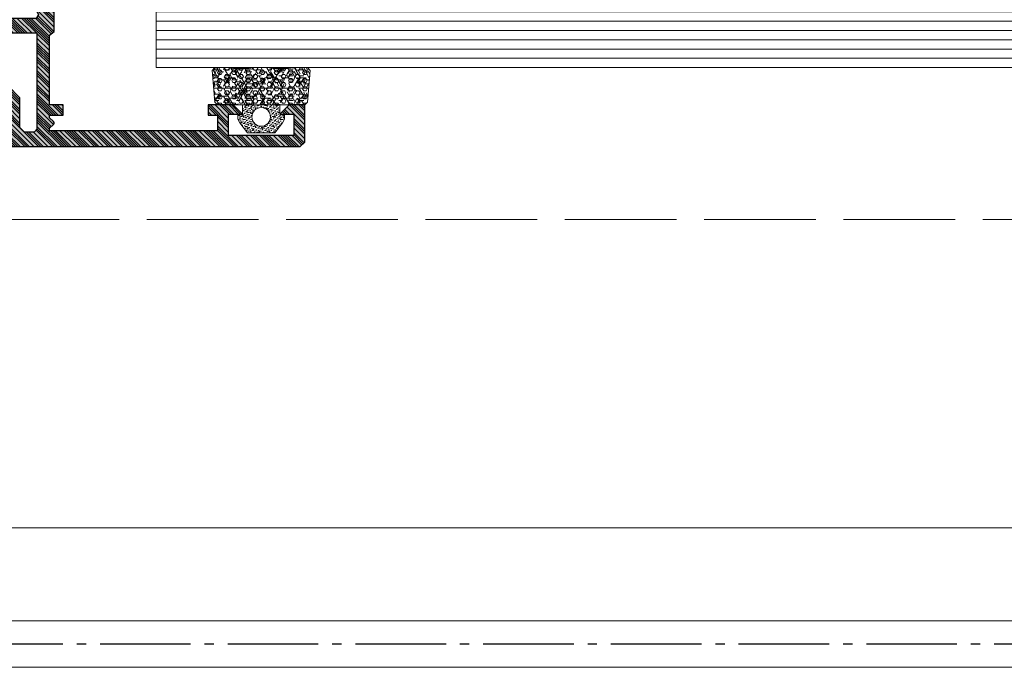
# Model space of a CAD drawing. Header units: inches. Extents: x 44881 to 156022, y 58140 to 83978.
# Tile 101 of 256: x 98548 to 98654, y 72383 to 72452. Entities that reach past the tile are written whole.
import ezdxf
from ezdxf import colors
from ezdxf.entities.mleader import LeaderData, LeaderLine
from ezdxf.math import Vec2, Vec3

# ---------------------------------------------------------------- set-up
doc = ezdxf.new("R2010")
doc.units = ezdxf.units.IN
doc.linetypes.add('ACAD_ISO02W100', pattern=[15, 12, -3])
doc.linetypes.add('AM_DIN_G_W050', pattern=[13.75, 9.75, -1.5, 1, -1.5])
for name, color, linetype, lineweight in [('!_A_01_TENKÁ', 8, 'Continuous', 13), ('!_A_03_ČIARKOVANÁ', 41, 'ACAD_ISO02W100', 13), ('_MB_kreskowanie_profile_0.09', 7, 'Continuous', 9), ('_MB_kreskowanie_profile_0.09 @ 1', 7, 'Continuous', 9), ('_MB_kreskowanie_profile_0.09 @ 1.5', 7, 'Continuous', 9), ('_MB_kreskowanie_profile_0.09 @ 10', 7, 'Continuous', 9), ('_MB_kreskowanie_profile_0.09 @ 100', 7, 'Continuous', 9), ('_MB_kreskowanie_profile_0.09 @ 2', 7, 'Continuous', 9), ('_MB_kreskowanie_profile_0.09 @ 2.5', 7, 'Continuous', 9), ('_MB_kreskowanie_profile_0.09 @ 20', 7, 'Continuous', 9), ('_MB_kreskowanie_profile_0.09 @ 25', 7, 'Continuous', 9), ('_MB_kreskowanie_profile_0.09 @ 4', 7, 'Continuous', 9), ('_MB_kreskowanie_profile_0.09 @ 5', 7, 'Continuous', 9), ('_MB_kreskowanie_profile_0.09 @ 50', 7, 'Continuous', 9), ('_MB_kreskowanie_profile_0.09 @ 8', 7, 'Continuous', 9), ('_MB_kreskowanie_szklo_0.09', 157, 'Continuous', 9), ('_MB_kreskowanie_uszczelki_0.09', 252, 'Continuous', 9), ('_MB_kreskowanie_uszczelki_0.09 @ 1', 252, 'Continuous', 9), ('_MB_kreskowanie_uszczelki_0.09 @ 1.5', 252, 'Continuous', 9), ('_MB_kreskowanie_uszczelki_0.09 @ 10', 252, 'Continuous', 9), ('_MB_kreskowanie_uszczelki_0.09 @ 100', 252, 'Continuous', 9), ('_MB_kreskowanie_uszczelki_0.09 @ 2', 252, 'Continuous', 9), ('_MB_kreskowanie_uszczelki_0.09 @ 2.5', 252, 'Continuous', 9), ('_MB_kreskowanie_uszczelki_0.09 @ 20', 252, 'Continuous', 9), ('_MB_kreskowanie_uszczelki_0.09 @ 25', 252, 'Continuous', 9), ('_MB_kreskowanie_uszczelki_0.09 @ 4', 252, 'Continuous', 9), ('_MB_kreskowanie_uszczelki_0.09 @ 5', 252, 'Continuous', 9), ('_MB_kreskowanie_uszczelki_0.09 @ 50', 252, 'Continuous', 9), ('_MB_kreskowanie_uszczelki_0.09 @ 8', 252, 'Continuous', 9), ('_MB_profile_0.25', 7, 'Continuous', 25), ('_MB_solid', 7, 'Continuous', 0), ('_MB_szklo_0.15', 142, 'Continuous', 15), ('_MB_uszczelki_0.15', 140, 'Continuous', 15), ('AM_7', 4, 'AM_DIN_G_W050', 25)]:
    doc.layers.add(name, color=color, linetype=linetype, lineweight=lineweight)
doc.layers.add('_MB_pomocnicze_niedrukowane', color=220, linetype='Continuous', lineweight=0, plot=False)
doc.styles.add('_MB_Calibri_Light_2.5', font='calibril.ttf', dxfattribs={"height": 2.5})

# ---------------------------------------------------------------- blocks, each defined once
blk = doc.blocks.new('_None')
blk = doc.blocks.new('*U1454')
at = {"layer": '_MB_kreskowanie_profile_0.09 @ 1'}
h = blk.add_hatch(dxfattribs=at)
h.set_pattern_fill('JIS_WOOD', color=256, scale=0.5)
h.paths.add_polyline_path([(-1.98, 0), (-2.23, 0.43), (-1.21, 2.21), (-1.37, 2.88), (-3.52, 3.8), (-3.9, 3.49), (-3.9, -1.4), (-3.4, -1.8), (-3.4, -9.3), (-4.9, -9.3), (-4.9, -10.4), (-3.4, -10.4), (-3.4, -10.7), (-3.84, -11.1), (-3.9, -11.2), (-3.9, -11.3), (-3.84, -11.4), (-3.4, -11.8), (-3.4, -12.1), (-21.5, -12.1), (-21.5, -10.4), (-20.5, -10.4), (-20.5, -9.3), (-23.2, -9.3), (-24.2, -10.3), (-22.7, -10.3), (-22.7, -12.6), (-29.7, -12.6), (-29.7, -10.3), (-28.2, -10.3), (-29.2, -9.3), (-30.9, -9.3), (-30.9, -13.3), (-30.4, -13.8), (2.35, -13.8), (2.6, -13.55), (2.6, -13.03), (2.37, -12.78), (1.33, -12.69), (1.1, -12.44), (1.1, -9.1), (1.6, -8.6), (9.85, -8.6), (10.1, -8.35), (10.1, -7.83), (9.87, -7.58), (8.83, -7.49), (8.6, -7.24), (8.6, -4.5), (8.4, -4.3), (8.6, -4.1), (8.6, -1.7), (8.83, -1.45), (10.37, -1.32), (10.6, -1.07), (10.6, -0.55), (10.37, -0.3), (9.6, 0), (9.6, 3.49), (9.22, 3.8), (7.07, 2.88), (6.91, 2.21), (7.93, 0.43), (7.68, 0), (3.72, 0), (3.47, 0.43), (4.41, 2.07), (4.16, 2.5), (1.54, 2.5), (1.29, 2.07), (2.23, 0.43), (1.98, 0)])
h.paths.add_polyline_path([(7.2, -1.6), (7.2, -7.3), (1, -7.3), (-0.2, -8.5), (-0.2, -11.7), (-0.7, -12.2), (-1.8, -12.2), (-2.1, -11.9), (-2.1, -1.6)], flags=16)
at = {"layer": '_MB_kreskowanie_profile_0.09 @ 1.5'}
h = blk.add_hatch(dxfattribs=at)
h.set_pattern_fill('JIS_WOOD', color=256, scale=0.5)
h.set_pattern_definition([(45, (0, 0), (-0.375, 0.375), [])])
h.paths.add_polyline_path([(-1.98, 0), (-2.23, 0.43), (-1.21, 2.21), (-1.37, 2.88), (-3.52, 3.8), (-3.9, 3.49), (-3.9, -1.4), (-3.4, -1.8), (-3.4, -9.3), (-4.9, -9.3), (-4.9, -10.4), (-3.4, -10.4), (-3.4, -10.7), (-3.84, -11.1), (-3.9, -11.2), (-3.9, -11.3), (-3.84, -11.4), (-3.4, -11.8), (-3.4, -12.1), (-21.5, -12.1), (-21.5, -10.4), (-20.5, -10.4), (-20.5, -9.3), (-23.2, -9.3), (-24.2, -10.3), (-22.7, -10.3), (-22.7, -12.6), (-29.7, -12.6), (-29.7, -10.3), (-28.2, -10.3), (-29.2, -9.3), (-30.9, -9.3), (-30.9, -13.3), (-30.4, -13.8), (2.35, -13.8), (2.6, -13.55), (2.6, -13.03), (2.37, -12.78), (1.33, -12.69), (1.1, -12.44), (1.1, -9.1), (1.6, -8.6), (9.85, -8.6), (10.1, -8.35), (10.1, -7.83), (9.87, -7.58), (8.83, -7.49), (8.6, -7.24), (8.6, -4.5), (8.4, -4.3), (8.6, -4.1), (8.6, -1.7), (8.83, -1.45), (10.37, -1.32), (10.6, -1.07), (10.6, -0.55), (10.37, -0.3), (9.6, 0), (9.6, 3.49), (9.22, 3.8), (7.07, 2.88), (6.91, 2.21), (7.93, 0.43), (7.68, 0), (3.72, 0), (3.47, 0.43), (4.41, 2.07), (4.16, 2.5), (1.54, 2.5), (1.29, 2.07), (2.23, 0.43), (1.98, 0)])
h.paths.add_polyline_path([(7.2, -1.6), (7.2, -7.3), (1, -7.3), (-0.2, -8.5), (-0.2, -11.7), (-0.7, -12.2), (-1.8, -12.2), (-2.1, -11.9), (-2.1, -1.6)], flags=16)
at = {"layer": '_MB_kreskowanie_profile_0.09 @ 10'}
h = blk.add_hatch(dxfattribs=at)
h.set_pattern_fill('JIS_WOOD', color=256, scale=0.5)
h.set_pattern_definition([(45, (0, 0), (-2.5, 2.5), [])])
h.paths.add_polyline_path([(-1.98, 0), (-2.23, 0.43), (-1.21, 2.21), (-1.37, 2.88), (-3.52, 3.8), (-3.9, 3.49), (-3.9, -1.4), (-3.4, -1.8), (-3.4, -9.3), (-4.9, -9.3), (-4.9, -10.4), (-3.4, -10.4), (-3.4, -10.7), (-3.84, -11.1), (-3.9, -11.2), (-3.9, -11.3), (-3.84, -11.4), (-3.4, -11.8), (-3.4, -12.1), (-21.5, -12.1), (-21.5, -10.4), (-20.5, -10.4), (-20.5, -9.3), (-23.2, -9.3), (-24.2, -10.3), (-22.7, -10.3), (-22.7, -12.6), (-29.7, -12.6), (-29.7, -10.3), (-28.2, -10.3), (-29.2, -9.3), (-30.9, -9.3), (-30.9, -13.3), (-30.4, -13.8), (2.35, -13.8), (2.6, -13.55), (2.6, -13.03), (2.37, -12.78), (1.33, -12.69), (1.1, -12.44), (1.1, -9.1), (1.6, -8.6), (9.85, -8.6), (10.1, -8.35), (10.1, -7.83), (9.87, -7.58), (8.83, -7.49), (8.6, -7.24), (8.6, -4.5), (8.4, -4.3), (8.6, -4.1), (8.6, -1.7), (8.83, -1.45), (10.37, -1.32), (10.6, -1.07), (10.6, -0.55), (10.37, -0.3), (9.6, 0), (9.6, 3.49), (9.22, 3.8), (7.07, 2.88), (6.91, 2.21), (7.93, 0.43), (7.68, 0), (3.72, 0), (3.47, 0.43), (4.41, 2.07), (4.16, 2.5), (1.54, 2.5), (1.29, 2.07), (2.23, 0.43), (1.98, 0)])
h.paths.add_polyline_path([(7.2, -1.6), (7.2, -7.3), (1, -7.3), (-0.2, -8.5), (-0.2, -11.7), (-0.7, -12.2), (-1.8, -12.2), (-2.1, -11.9), (-2.1, -1.6)], flags=16)
at = {"layer": '_MB_kreskowanie_profile_0.09 @ 100'}
h = blk.add_hatch(dxfattribs=at)
h.set_pattern_fill('JIS_WOOD', color=256, scale=0.5)
h.set_pattern_definition([(45, (0, 0), (-25, 25), [])])
h.paths.add_polyline_path([(-1.98, 0), (-2.23, 0.43), (-1.21, 2.21), (-1.37, 2.88), (-3.52, 3.8), (-3.9, 3.49), (-3.9, -1.4), (-3.4, -1.8), (-3.4, -9.3), (-4.9, -9.3), (-4.9, -10.4), (-3.4, -10.4), (-3.4, -10.7), (-3.84, -11.1), (-3.9, -11.2), (-3.9, -11.3), (-3.84, -11.4), (-3.4, -11.8), (-3.4, -12.1), (-21.5, -12.1), (-21.5, -10.4), (-20.5, -10.4), (-20.5, -9.3), (-23.2, -9.3), (-24.2, -10.3), (-22.7, -10.3), (-22.7, -12.6), (-29.7, -12.6), (-29.7, -10.3), (-28.2, -10.3), (-29.2, -9.3), (-30.9, -9.3), (-30.9, -13.3), (-30.4, -13.8), (2.35, -13.8), (2.6, -13.55), (2.6, -13.03), (2.37, -12.78), (1.33, -12.69), (1.1, -12.44), (1.1, -9.1), (1.6, -8.6), (9.85, -8.6), (10.1, -8.35), (10.1, -7.83), (9.87, -7.58), (8.83, -7.49), (8.6, -7.24), (8.6, -4.5), (8.4, -4.3), (8.6, -4.1), (8.6, -1.7), (8.83, -1.45), (10.37, -1.32), (10.6, -1.07), (10.6, -0.55), (10.37, -0.3), (9.6, 0), (9.6, 3.49), (9.22, 3.8), (7.07, 2.88), (6.91, 2.21), (7.93, 0.43), (7.68, 0), (3.72, 0), (3.47, 0.43), (4.41, 2.07), (4.16, 2.5), (1.54, 2.5), (1.29, 2.07), (2.23, 0.43), (1.98, 0)])
h.paths.add_polyline_path([(7.2, -1.6), (7.2, -7.3), (1, -7.3), (-0.2, -8.5), (-0.2, -11.7), (-0.7, -12.2), (-1.8, -12.2), (-2.1, -11.9), (-2.1, -1.6)], flags=16)
at = {"layer": '_MB_kreskowanie_profile_0.09 @ 2'}
h = blk.add_hatch(dxfattribs=at)
h.set_pattern_fill('JIS_WOOD', color=256, scale=0.5)
h.set_pattern_definition([(45, (0, 0), (-0.5, 0.5), [])])
h.paths.add_polyline_path([(-1.98, 0), (-2.23, 0.43), (-1.21, 2.21), (-1.37, 2.88), (-3.52, 3.8), (-3.9, 3.49), (-3.9, -1.4), (-3.4, -1.8), (-3.4, -9.3), (-4.9, -9.3), (-4.9, -10.4), (-3.4, -10.4), (-3.4, -10.7), (-3.84, -11.1), (-3.9, -11.2), (-3.9, -11.3), (-3.84, -11.4), (-3.4, -11.8), (-3.4, -12.1), (-21.5, -12.1), (-21.5, -10.4), (-20.5, -10.4), (-20.5, -9.3), (-23.2, -9.3), (-24.2, -10.3), (-22.7, -10.3), (-22.7, -12.6), (-29.7, -12.6), (-29.7, -10.3), (-28.2, -10.3), (-29.2, -9.3), (-30.9, -9.3), (-30.9, -13.3), (-30.4, -13.8), (2.35, -13.8), (2.6, -13.55), (2.6, -13.03), (2.37, -12.78), (1.33, -12.69), (1.1, -12.44), (1.1, -9.1), (1.6, -8.6), (9.85, -8.6), (10.1, -8.35), (10.1, -7.83), (9.87, -7.58), (8.83, -7.49), (8.6, -7.24), (8.6, -4.5), (8.4, -4.3), (8.6, -4.1), (8.6, -1.7), (8.83, -1.45), (10.37, -1.32), (10.6, -1.07), (10.6, -0.55), (10.37, -0.3), (9.6, 0), (9.6, 3.49), (9.22, 3.8), (7.07, 2.88), (6.91, 2.21), (7.93, 0.43), (7.68, 0), (3.72, 0), (3.47, 0.43), (4.41, 2.07), (4.16, 2.5), (1.54, 2.5), (1.29, 2.07), (2.23, 0.43), (1.98, 0)])
h.paths.add_polyline_path([(7.2, -1.6), (7.2, -7.3), (1, -7.3), (-0.2, -8.5), (-0.2, -11.7), (-0.7, -12.2), (-1.8, -12.2), (-2.1, -11.9), (-2.1, -1.6)], flags=16)
at = {"layer": '_MB_kreskowanie_profile_0.09 @ 2.5'}
h = blk.add_hatch(dxfattribs=at)
h.set_pattern_fill('JIS_WOOD', color=256, scale=0.5)
h.set_pattern_definition([(45, (0, 0), (-0.625, 0.625), [])])
h.paths.add_polyline_path([(-1.98, 0), (-2.23, 0.43), (-1.21, 2.21), (-1.37, 2.88), (-3.52, 3.8), (-3.9, 3.49), (-3.9, -1.4), (-3.4, -1.8), (-3.4, -9.3), (-4.9, -9.3), (-4.9, -10.4), (-3.4, -10.4), (-3.4, -10.7), (-3.84, -11.1), (-3.9, -11.2), (-3.9, -11.3), (-3.84, -11.4), (-3.4, -11.8), (-3.4, -12.1), (-21.5, -12.1), (-21.5, -10.4), (-20.5, -10.4), (-20.5, -9.3), (-23.2, -9.3), (-24.2, -10.3), (-22.7, -10.3), (-22.7, -12.6), (-29.7, -12.6), (-29.7, -10.3), (-28.2, -10.3), (-29.2, -9.3), (-30.9, -9.3), (-30.9, -13.3), (-30.4, -13.8), (2.35, -13.8), (2.6, -13.55), (2.6, -13.03), (2.37, -12.78), (1.33, -12.69), (1.1, -12.44), (1.1, -9.1), (1.6, -8.6), (9.85, -8.6), (10.1, -8.35), (10.1, -7.83), (9.87, -7.58), (8.83, -7.49), (8.6, -7.24), (8.6, -4.5), (8.4, -4.3), (8.6, -4.1), (8.6, -1.7), (8.83, -1.45), (10.37, -1.32), (10.6, -1.07), (10.6, -0.55), (10.37, -0.3), (9.6, 0), (9.6, 3.49), (9.22, 3.8), (7.07, 2.88), (6.91, 2.21), (7.93, 0.43), (7.68, 0), (3.72, 0), (3.47, 0.43), (4.41, 2.07), (4.16, 2.5), (1.54, 2.5), (1.29, 2.07), (2.23, 0.43), (1.98, 0)])
h.paths.add_polyline_path([(7.2, -1.6), (7.2, -7.3), (1, -7.3), (-0.2, -8.5), (-0.2, -11.7), (-0.7, -12.2), (-1.8, -12.2), (-2.1, -11.9), (-2.1, -1.6)], flags=16)
at = {"layer": '_MB_kreskowanie_profile_0.09 @ 20'}
h = blk.add_hatch(dxfattribs=at)
h.set_pattern_fill('JIS_WOOD', color=256, scale=0.5)
h.set_pattern_definition([(45, (0, 0), (-5, 5), [])])
h.paths.add_polyline_path([(-1.98, 0), (-2.23, 0.43), (-1.21, 2.21), (-1.37, 2.88), (-3.52, 3.8), (-3.9, 3.49), (-3.9, -1.4), (-3.4, -1.8), (-3.4, -9.3), (-4.9, -9.3), (-4.9, -10.4), (-3.4, -10.4), (-3.4, -10.7), (-3.84, -11.1), (-3.9, -11.2), (-3.9, -11.3), (-3.84, -11.4), (-3.4, -11.8), (-3.4, -12.1), (-21.5, -12.1), (-21.5, -10.4), (-20.5, -10.4), (-20.5, -9.3), (-23.2, -9.3), (-24.2, -10.3), (-22.7, -10.3), (-22.7, -12.6), (-29.7, -12.6), (-29.7, -10.3), (-28.2, -10.3), (-29.2, -9.3), (-30.9, -9.3), (-30.9, -13.3), (-30.4, -13.8), (2.35, -13.8), (2.6, -13.55), (2.6, -13.03), (2.37, -12.78), (1.33, -12.69), (1.1, -12.44), (1.1, -9.1), (1.6, -8.6), (9.85, -8.6), (10.1, -8.35), (10.1, -7.83), (9.87, -7.58), (8.83, -7.49), (8.6, -7.24), (8.6, -4.5), (8.4, -4.3), (8.6, -4.1), (8.6, -1.7), (8.83, -1.45), (10.37, -1.32), (10.6, -1.07), (10.6, -0.55), (10.37, -0.3), (9.6, 0), (9.6, 3.49), (9.22, 3.8), (7.07, 2.88), (6.91, 2.21), (7.93, 0.43), (7.68, 0), (3.72, 0), (3.47, 0.43), (4.41, 2.07), (4.16, 2.5), (1.54, 2.5), (1.29, 2.07), (2.23, 0.43), (1.98, 0)])
h.paths.add_polyline_path([(7.2, -1.6), (7.2, -7.3), (1, -7.3), (-0.2, -8.5), (-0.2, -11.7), (-0.7, -12.2), (-1.8, -12.2), (-2.1, -11.9), (-2.1, -1.6)], flags=16)
at = {"layer": '_MB_kreskowanie_profile_0.09 @ 25'}
h = blk.add_hatch(dxfattribs=at)
h.set_pattern_fill('JIS_WOOD', color=256, scale=0.5)
h.set_pattern_definition([(45, (0, 0), (-6.25, 6.25), [])])
h.paths.add_polyline_path([(-1.98, 0), (-2.23, 0.43), (-1.21, 2.21), (-1.37, 2.88), (-3.52, 3.8), (-3.9, 3.49), (-3.9, -1.4), (-3.4, -1.8), (-3.4, -9.3), (-4.9, -9.3), (-4.9, -10.4), (-3.4, -10.4), (-3.4, -10.7), (-3.84, -11.1), (-3.9, -11.2), (-3.9, -11.3), (-3.84, -11.4), (-3.4, -11.8), (-3.4, -12.1), (-21.5, -12.1), (-21.5, -10.4), (-20.5, -10.4), (-20.5, -9.3), (-23.2, -9.3), (-24.2, -10.3), (-22.7, -10.3), (-22.7, -12.6), (-29.7, -12.6), (-29.7, -10.3), (-28.2, -10.3), (-29.2, -9.3), (-30.9, -9.3), (-30.9, -13.3), (-30.4, -13.8), (2.35, -13.8), (2.6, -13.55), (2.6, -13.03), (2.37, -12.78), (1.33, -12.69), (1.1, -12.44), (1.1, -9.1), (1.6, -8.6), (9.85, -8.6), (10.1, -8.35), (10.1, -7.83), (9.87, -7.58), (8.83, -7.49), (8.6, -7.24), (8.6, -4.5), (8.4, -4.3), (8.6, -4.1), (8.6, -1.7), (8.83, -1.45), (10.37, -1.32), (10.6, -1.07), (10.6, -0.55), (10.37, -0.3), (9.6, 0), (9.6, 3.49), (9.22, 3.8), (7.07, 2.88), (6.91, 2.21), (7.93, 0.43), (7.68, 0), (3.72, 0), (3.47, 0.43), (4.41, 2.07), (4.16, 2.5), (1.54, 2.5), (1.29, 2.07), (2.23, 0.43), (1.98, 0)])
h.paths.add_polyline_path([(7.2, -1.6), (7.2, -7.3), (1, -7.3), (-0.2, -8.5), (-0.2, -11.7), (-0.7, -12.2), (-1.8, -12.2), (-2.1, -11.9), (-2.1, -1.6)], flags=16)
at = {"layer": '_MB_kreskowanie_profile_0.09 @ 4'}
h = blk.add_hatch(dxfattribs=at)
h.set_pattern_fill('JIS_WOOD', color=256, scale=0.5)
h.set_pattern_definition([(45, (0, 0), (-1, 1), [])])
h.paths.add_polyline_path([(-1.98, 0), (-2.23, 0.43), (-1.21, 2.21), (-1.37, 2.88), (-3.52, 3.8), (-3.9, 3.49), (-3.9, -1.4), (-3.4, -1.8), (-3.4, -9.3), (-4.9, -9.3), (-4.9, -10.4), (-3.4, -10.4), (-3.4, -10.7), (-3.84, -11.1), (-3.9, -11.2), (-3.9, -11.3), (-3.84, -11.4), (-3.4, -11.8), (-3.4, -12.1), (-21.5, -12.1), (-21.5, -10.4), (-20.5, -10.4), (-20.5, -9.3), (-23.2, -9.3), (-24.2, -10.3), (-22.7, -10.3), (-22.7, -12.6), (-29.7, -12.6), (-29.7, -10.3), (-28.2, -10.3), (-29.2, -9.3), (-30.9, -9.3), (-30.9, -13.3), (-30.4, -13.8), (2.35, -13.8), (2.6, -13.55), (2.6, -13.03), (2.37, -12.78), (1.33, -12.69), (1.1, -12.44), (1.1, -9.1), (1.6, -8.6), (9.85, -8.6), (10.1, -8.35), (10.1, -7.83), (9.87, -7.58), (8.83, -7.49), (8.6, -7.24), (8.6, -4.5), (8.4, -4.3), (8.6, -4.1), (8.6, -1.7), (8.83, -1.45), (10.37, -1.32), (10.6, -1.07), (10.6, -0.55), (10.37, -0.3), (9.6, 0), (9.6, 3.49), (9.22, 3.8), (7.07, 2.88), (6.91, 2.21), (7.93, 0.43), (7.68, 0), (3.72, 0), (3.47, 0.43), (4.41, 2.07), (4.16, 2.5), (1.54, 2.5), (1.29, 2.07), (2.23, 0.43), (1.98, 0)])
h.paths.add_polyline_path([(7.2, -1.6), (7.2, -7.3), (1, -7.3), (-0.2, -8.5), (-0.2, -11.7), (-0.7, -12.2), (-1.8, -12.2), (-2.1, -11.9), (-2.1, -1.6)], flags=16)
at = {"layer": '_MB_kreskowanie_profile_0.09 @ 5'}
h = blk.add_hatch(dxfattribs=at)
h.set_pattern_fill('JIS_WOOD', color=256, scale=0.5)
h.set_pattern_definition([(45, (0, 0), (-1.25, 1.25), [])])
h.paths.add_polyline_path([(-1.98, 0), (-2.23, 0.43), (-1.21, 2.21), (-1.37, 2.88), (-3.52, 3.8), (-3.9, 3.49), (-3.9, -1.4), (-3.4, -1.8), (-3.4, -9.3), (-4.9, -9.3), (-4.9, -10.4), (-3.4, -10.4), (-3.4, -10.7), (-3.84, -11.1), (-3.9, -11.2), (-3.9, -11.3), (-3.84, -11.4), (-3.4, -11.8), (-3.4, -12.1), (-21.5, -12.1), (-21.5, -10.4), (-20.5, -10.4), (-20.5, -9.3), (-23.2, -9.3), (-24.2, -10.3), (-22.7, -10.3), (-22.7, -12.6), (-29.7, -12.6), (-29.7, -10.3), (-28.2, -10.3), (-29.2, -9.3), (-30.9, -9.3), (-30.9, -13.3), (-30.4, -13.8), (2.35, -13.8), (2.6, -13.55), (2.6, -13.03), (2.37, -12.78), (1.33, -12.69), (1.1, -12.44), (1.1, -9.1), (1.6, -8.6), (9.85, -8.6), (10.1, -8.35), (10.1, -7.83), (9.87, -7.58), (8.83, -7.49), (8.6, -7.24), (8.6, -4.5), (8.4, -4.3), (8.6, -4.1), (8.6, -1.7), (8.83, -1.45), (10.37, -1.32), (10.6, -1.07), (10.6, -0.55), (10.37, -0.3), (9.6, 0), (9.6, 3.49), (9.22, 3.8), (7.07, 2.88), (6.91, 2.21), (7.93, 0.43), (7.68, 0), (3.72, 0), (3.47, 0.43), (4.41, 2.07), (4.16, 2.5), (1.54, 2.5), (1.29, 2.07), (2.23, 0.43), (1.98, 0)])
h.paths.add_polyline_path([(7.2, -1.6), (7.2, -7.3), (1, -7.3), (-0.2, -8.5), (-0.2, -11.7), (-0.7, -12.2), (-1.8, -12.2), (-2.1, -11.9), (-2.1, -1.6)], flags=16)
at = {"layer": '_MB_kreskowanie_profile_0.09 @ 50'}
h = blk.add_hatch(dxfattribs=at)
h.set_pattern_fill('JIS_WOOD', color=256, scale=0.5)
h.set_pattern_definition([(45, (0, 0), (-12.5, 12.5), [])])
h.paths.add_polyline_path([(-1.98, 0), (-2.23, 0.43), (-1.21, 2.21), (-1.37, 2.88), (-3.52, 3.8), (-3.9, 3.49), (-3.9, -1.4), (-3.4, -1.8), (-3.4, -9.3), (-4.9, -9.3), (-4.9, -10.4), (-3.4, -10.4), (-3.4, -10.7), (-3.84, -11.1), (-3.9, -11.2), (-3.9, -11.3), (-3.84, -11.4), (-3.4, -11.8), (-3.4, -12.1), (-21.5, -12.1), (-21.5, -10.4), (-20.5, -10.4), (-20.5, -9.3), (-23.2, -9.3), (-24.2, -10.3), (-22.7, -10.3), (-22.7, -12.6), (-29.7, -12.6), (-29.7, -10.3), (-28.2, -10.3), (-29.2, -9.3), (-30.9, -9.3), (-30.9, -13.3), (-30.4, -13.8), (2.35, -13.8), (2.6, -13.55), (2.6, -13.03), (2.37, -12.78), (1.33, -12.69), (1.1, -12.44), (1.1, -9.1), (1.6, -8.6), (9.85, -8.6), (10.1, -8.35), (10.1, -7.83), (9.87, -7.58), (8.83, -7.49), (8.6, -7.24), (8.6, -4.5), (8.4, -4.3), (8.6, -4.1), (8.6, -1.7), (8.83, -1.45), (10.37, -1.32), (10.6, -1.07), (10.6, -0.55), (10.37, -0.3), (9.6, 0), (9.6, 3.49), (9.22, 3.8), (7.07, 2.88), (6.91, 2.21), (7.93, 0.43), (7.68, 0), (3.72, 0), (3.47, 0.43), (4.41, 2.07), (4.16, 2.5), (1.54, 2.5), (1.29, 2.07), (2.23, 0.43), (1.98, 0)])
h.paths.add_polyline_path([(7.2, -1.6), (7.2, -7.3), (1, -7.3), (-0.2, -8.5), (-0.2, -11.7), (-0.7, -12.2), (-1.8, -12.2), (-2.1, -11.9), (-2.1, -1.6)], flags=16)
at = {"layer": '_MB_kreskowanie_profile_0.09 @ 8'}
h = blk.add_hatch(dxfattribs=at)
h.set_pattern_fill('JIS_WOOD', color=256, scale=0.5)
h.set_pattern_definition([(45, (0, 0), (-2, 2), [])])
h.paths.add_polyline_path([(-1.98, 0), (-2.23, 0.43), (-1.21, 2.21), (-1.37, 2.88), (-3.52, 3.8), (-3.9, 3.49), (-3.9, -1.4), (-3.4, -1.8), (-3.4, -9.3), (-4.9, -9.3), (-4.9, -10.4), (-3.4, -10.4), (-3.4, -10.7), (-3.84, -11.1), (-3.9, -11.2), (-3.9, -11.3), (-3.84, -11.4), (-3.4, -11.8), (-3.4, -12.1), (-21.5, -12.1), (-21.5, -10.4), (-20.5, -10.4), (-20.5, -9.3), (-23.2, -9.3), (-24.2, -10.3), (-22.7, -10.3), (-22.7, -12.6), (-29.7, -12.6), (-29.7, -10.3), (-28.2, -10.3), (-29.2, -9.3), (-30.9, -9.3), (-30.9, -13.3), (-30.4, -13.8), (2.35, -13.8), (2.6, -13.55), (2.6, -13.03), (2.37, -12.78), (1.33, -12.69), (1.1, -12.44), (1.1, -9.1), (1.6, -8.6), (9.85, -8.6), (10.1, -8.35), (10.1, -7.83), (9.87, -7.58), (8.83, -7.49), (8.6, -7.24), (8.6, -4.5), (8.4, -4.3), (8.6, -4.1), (8.6, -1.7), (8.83, -1.45), (10.37, -1.32), (10.6, -1.07), (10.6, -0.55), (10.37, -0.3), (9.6, 0), (9.6, 3.49), (9.22, 3.8), (7.07, 2.88), (6.91, 2.21), (7.93, 0.43), (7.68, 0), (3.72, 0), (3.47, 0.43), (4.41, 2.07), (4.16, 2.5), (1.54, 2.5), (1.29, 2.07), (2.23, 0.43), (1.98, 0)])
h.paths.add_polyline_path([(7.2, -1.6), (7.2, -7.3), (1, -7.3), (-0.2, -8.5), (-0.2, -11.7), (-0.7, -12.2), (-1.8, -12.2), (-2.1, -11.9), (-2.1, -1.6)], flags=16)
blk = doc.blocks.new('*U1425')
at = {"layer": '_MB_kreskowanie_uszczelki_0.09 @ 1'}
h = blk.add_hatch(dxfattribs=at)
h.set_pattern_fill('DOTS', color=256, scale=0.15, angle=315, style=0)
h.paths.add_polyline_path([(-2.04, 2), (-4.96, 2), (-5.79, 0.94), (-6, 0.53), (-6, 0), (-5.5, 0), (-5.5, -1), (-1.5, -1), (-1.5, 0), (-1, 0), (-1, 0.53), (-1.21, 0.94)])
h.paths.add_polyline_path([(-2.5, 0.3, -1), (-4.5, 0.3, -1)], flags=16)
at = {"layer": '_MB_kreskowanie_uszczelki_0.09 @ 1.5'}
h = blk.add_hatch(dxfattribs=at)
h.set_pattern_fill('DOTS', color=256, scale=0.15, angle=315, style=0)
h.set_pattern_definition([(315, (0, 0), (0.378855, 0.126285), [0, -0.357187])])
h.paths.add_polyline_path([(-2.04, 2), (-4.96, 2), (-5.79, 0.94), (-6, 0.53), (-6, 0), (-5.5, 0), (-5.5, -1), (-1.5, -1), (-1.5, 0), (-1, 0), (-1, 0.53), (-1.21, 0.94)])
h.paths.add_polyline_path([(-2.5, 0.3, -1), (-4.5, 0.3, -1)], flags=16)
at = {"layer": '_MB_kreskowanie_uszczelki_0.09 @ 10'}
h = blk.add_hatch(dxfattribs=at)
h.set_pattern_fill('DOTS', color=256, scale=0.15, angle=315, style=0)
h.set_pattern_definition([(315, (0, 0), (2.5257, 0.8419), [0, -2.38125])])
h.paths.add_polyline_path([(-2.04, 2), (-4.96, 2), (-5.79, 0.94), (-6, 0.53), (-6, 0), (-5.5, 0), (-5.5, -1), (-1.5, -1), (-1.5, 0), (-1, 0), (-1, 0.53), (-1.21, 0.94)])
h.paths.add_polyline_path([(-2.5, 0.3, -1), (-4.5, 0.3, -1)], flags=16)
at = {"layer": '_MB_kreskowanie_uszczelki_0.09 @ 100'}
h = blk.add_hatch(dxfattribs=at)
h.set_pattern_fill('DOTS', color=256, scale=0.15, angle=315, style=0)
h.set_pattern_definition([(315, (0, 0), (25.257, 8.42), [0, -23.812])])
h.paths.add_polyline_path([(-2.04, 2), (-4.96, 2), (-5.79, 0.94), (-6, 0.53), (-6, 0), (-5.5, 0), (-5.5, -1), (-1.5, -1), (-1.5, 0), (-1, 0), (-1, 0.53), (-1.21, 0.94)])
h.paths.add_polyline_path([(-2.5, 0.3, -1), (-4.5, 0.3, -1)], flags=16)
at = {"layer": '_MB_kreskowanie_uszczelki_0.09 @ 2'}
h = blk.add_hatch(dxfattribs=at)
h.set_pattern_fill('DOTS', color=256, scale=0.15, angle=315, style=0)
h.set_pattern_definition([(315, (0, 0), (0.50514, 0.16838), [0, -0.47625])])
h.paths.add_polyline_path([(-2.04, 2), (-4.96, 2), (-5.79, 0.94), (-6, 0.53), (-6, 0), (-5.5, 0), (-5.5, -1), (-1.5, -1), (-1.5, 0), (-1, 0), (-1, 0.53), (-1.21, 0.94)])
h.paths.add_polyline_path([(-2.5, 0.3, -1), (-4.5, 0.3, -1)], flags=16)
at = {"layer": '_MB_kreskowanie_uszczelki_0.09 @ 2.5'}
h = blk.add_hatch(dxfattribs=at)
h.set_pattern_fill('DOTS', color=256, scale=0.15, angle=315, style=0)
h.set_pattern_definition([(315, (0, 0), (0.631424, 0.210475), [0, -0.59531])])
h.paths.add_polyline_path([(-2.04, 2), (-4.96, 2), (-5.79, 0.94), (-6, 0.53), (-6, 0), (-5.5, 0), (-5.5, -1), (-1.5, -1), (-1.5, 0), (-1, 0), (-1, 0.53), (-1.21, 0.94)])
h.paths.add_polyline_path([(-2.5, 0.3, -1), (-4.5, 0.3, -1)], flags=16)
at = {"layer": '_MB_kreskowanie_uszczelki_0.09 @ 20'}
h = blk.add_hatch(dxfattribs=at)
h.set_pattern_fill('DOTS', color=256, scale=0.15, angle=315, style=0)
h.set_pattern_definition([(315, (0, 0), (5.0514, 1.6838), [0, -4.7625])])
h.paths.add_polyline_path([(-2.04, 2), (-4.96, 2), (-5.79, 0.94), (-6, 0.53), (-6, 0), (-5.5, 0), (-5.5, -1), (-1.5, -1), (-1.5, 0), (-1, 0), (-1, 0.53), (-1.21, 0.94)])
h.paths.add_polyline_path([(-2.5, 0.3, -1), (-4.5, 0.3, -1)], flags=16)
at = {"layer": '_MB_kreskowanie_uszczelki_0.09 @ 25'}
h = blk.add_hatch(dxfattribs=at)
h.set_pattern_fill('DOTS', color=256, scale=0.15, angle=315, style=0)
h.set_pattern_definition([(315, (0, 0), (6.314, 2.105), [0, -5.953])])
h.paths.add_polyline_path([(-2.04, 2), (-4.96, 2), (-5.79, 0.94), (-6, 0.53), (-6, 0), (-5.5, 0), (-5.5, -1), (-1.5, -1), (-1.5, 0), (-1, 0), (-1, 0.53), (-1.21, 0.94)])
h.paths.add_polyline_path([(-2.5, 0.3, -1), (-4.5, 0.3, -1)], flags=16)
at = {"layer": '_MB_kreskowanie_uszczelki_0.09 @ 4'}
h = blk.add_hatch(dxfattribs=at)
h.set_pattern_fill('DOTS', color=256, scale=0.15, angle=315, style=0)
h.set_pattern_definition([(315, (0, 0), (1.01028, 0.33676), [0, -0.9525])])
h.paths.add_polyline_path([(-2.04, 2), (-4.96, 2), (-5.79, 0.94), (-6, 0.53), (-6, 0), (-5.5, 0), (-5.5, -1), (-1.5, -1), (-1.5, 0), (-1, 0), (-1, 0.53), (-1.21, 0.94)])
h.paths.add_polyline_path([(-2.5, 0.3, -1), (-4.5, 0.3, -1)], flags=16)
at = {"layer": '_MB_kreskowanie_uszczelki_0.09 @ 5'}
h = blk.add_hatch(dxfattribs=at)
h.set_pattern_fill('DOTS', color=256, scale=0.15, angle=315, style=0)
h.set_pattern_definition([(315, (0, 0), (1.26285, 0.42095), [0, -1.19063])])
h.paths.add_polyline_path([(-2.04, 2), (-4.96, 2), (-5.79, 0.94), (-6, 0.53), (-6, 0), (-5.5, 0), (-5.5, -1), (-1.5, -1), (-1.5, 0), (-1, 0), (-1, 0.53), (-1.21, 0.94)])
h.paths.add_polyline_path([(-2.5, 0.3, -1), (-4.5, 0.3, -1)], flags=16)
at = {"layer": '_MB_kreskowanie_uszczelki_0.09 @ 50'}
h = blk.add_hatch(dxfattribs=at)
h.set_pattern_fill('DOTS', color=256, scale=0.15, angle=315, style=0)
h.set_pattern_definition([(315, (0, 0), (12.628, 4.21), [0, -11.906])])
h.paths.add_polyline_path([(-2.04, 2), (-4.96, 2), (-5.79, 0.94), (-6, 0.53), (-6, 0), (-5.5, 0), (-5.5, -1), (-1.5, -1), (-1.5, 0), (-1, 0), (-1, 0.53), (-1.21, 0.94)])
h.paths.add_polyline_path([(-2.5, 0.3, -1), (-4.5, 0.3, -1)], flags=16)
at = {"layer": '_MB_kreskowanie_uszczelki_0.09 @ 8'}
h = blk.add_hatch(dxfattribs=at)
h.set_pattern_fill('DOTS', color=256, scale=0.15, angle=315, style=0)
h.set_pattern_definition([(315, (0, 0), (2.02056, 0.6735), [0, -1.905])])
h.paths.add_polyline_path([(-2.04, 2), (-4.96, 2), (-5.79, 0.94), (-6, 0.53), (-6, 0), (-5.5, 0), (-5.5, -1), (-1.5, -1), (-1.5, 0), (-1, 0), (-1, 0.53), (-1.21, 0.94)])
h.paths.add_polyline_path([(-2.5, 0.3, -1), (-4.5, 0.3, -1)], flags=16)
blk = doc.blocks.new('*U1426')
at = {"layer": '_MB_kreskowanie_uszczelki_0.09 @ 1'}
h = blk.add_hatch(dxfattribs=at)
h.set_pattern_fill('HEX', color=256, scale=0.08)
h.paths.add_polyline_path([(-8.2, -1), (-8.5, -1.28), (-8.78, -4.68), (-8.48, -5), (-7.23, -5), (-6.42, -4.9), (-4.8, -4.9), (-4.13, -5), (-2.87, -5), (-2.2, -4.9), (-0.58, -4.9), (0.23, -5), (1.48, -5), (1.78, -4.68), (1.5, -1.28), (1.2, -1)])
at = {"layer": '_MB_kreskowanie_uszczelki_0.09 @ 1.5'}
h = blk.add_hatch(dxfattribs=at)
h.set_pattern_fill('HEX', color=256, scale=0.08)
h.set_pattern_definition([(0, (0, 0), (0, 0.65991), [0.381, -0.762]), (120, (0, 0), (-0.5715, -0.329956), [0.381, -0.762]), (60, (0.381, 0), (-0.5715, 0.329956), [0.381, -0.762])])
h.paths.add_polyline_path([(-8.2, -1), (-8.5, -1.28), (-8.78, -4.68), (-8.48, -5), (-7.23, -5), (-6.42, -4.9), (-4.8, -4.9), (-4.13, -5), (-2.87, -5), (-2.2, -4.9), (-0.58, -4.9), (0.23, -5), (1.48, -5), (1.78, -4.68), (1.5, -1.28), (1.2, -1)])
at = {"layer": '_MB_kreskowanie_uszczelki_0.09 @ 10'}
h = blk.add_hatch(dxfattribs=at)
h.set_pattern_fill('HEX', color=256, scale=0.08)
h.set_pattern_definition([(0, (0, 0), (0, 4.3994), [2.54, -5.08]), (120, (0, 0), (-3.81, -2.1997), [2.54, -5.08]), (60, (2.54, 0), (-3.81, 2.1997), [2.54, -5.08])])
h.paths.add_polyline_path([(-8.2, -1), (-8.5, -1.28), (-8.78, -4.68), (-8.48, -5), (-7.23, -5), (-6.42, -4.9), (-4.8, -4.9), (-4.13, -5), (-2.87, -5), (-2.2, -4.9), (-0.58, -4.9), (0.23, -5), (1.48, -5), (1.78, -4.68), (1.5, -1.28), (1.2, -1)])
at = {"layer": '_MB_kreskowanie_uszczelki_0.09 @ 100'}
h = blk.add_hatch(dxfattribs=at)
h.set_pattern_fill('HEX', color=256, scale=0.08)
h.set_pattern_definition([(0, (0, 0), (0, 43.994), [25.4, -50.8]), (120, (0, 0), (-38.1, -21.997), [25.4, -50.8]), (60, (25.4, 0), (-38.1, 21.997), [25.4, -50.8])])
h.paths.add_polyline_path([(-8.2, -1), (-8.5, -1.28), (-8.78, -4.68), (-8.48, -5), (-7.23, -5), (-6.42, -4.9), (-4.8, -4.9), (-4.13, -5), (-2.87, -5), (-2.2, -4.9), (-0.58, -4.9), (0.23, -5), (1.48, -5), (1.78, -4.68), (1.5, -1.28), (1.2, -1)])
at = {"layer": '_MB_kreskowanie_uszczelki_0.09 @ 2'}
h = blk.add_hatch(dxfattribs=at)
h.set_pattern_fill('HEX', color=256, scale=0.08)
h.set_pattern_definition([(0, (0, 0), (0, 0.87988), [0.508, -1.016]), (120, (0, 0), (-0.762, -0.43994), [0.508, -1.016]), (60, (0.508, 0), (-0.762, 0.43994), [0.508, -1.016])])
h.paths.add_polyline_path([(-8.2, -1), (-8.5, -1.28), (-8.78, -4.68), (-8.48, -5), (-7.23, -5), (-6.42, -4.9), (-4.8, -4.9), (-4.13, -5), (-2.87, -5), (-2.2, -4.9), (-0.58, -4.9), (0.23, -5), (1.48, -5), (1.78, -4.68), (1.5, -1.28), (1.2, -1)])
at = {"layer": '_MB_kreskowanie_uszczelki_0.09 @ 2.5'}
h = blk.add_hatch(dxfattribs=at)
h.set_pattern_fill('HEX', color=256, scale=0.08)
h.set_pattern_definition([(0, (0, 0), (0, 1.09985), [0.635, -1.27]), (120, (0, 0), (-0.9525, -0.54993), [0.635, -1.27]), (60, (0.635, 0), (-0.9525, 0.54993), [0.635, -1.27])])
h.paths.add_polyline_path([(-8.2, -1), (-8.5, -1.28), (-8.78, -4.68), (-8.48, -5), (-7.23, -5), (-6.42, -4.9), (-4.8, -4.9), (-4.13, -5), (-2.87, -5), (-2.2, -4.9), (-0.58, -4.9), (0.23, -5), (1.48, -5), (1.78, -4.68), (1.5, -1.28), (1.2, -1)])
at = {"layer": '_MB_kreskowanie_uszczelki_0.09 @ 20'}
h = blk.add_hatch(dxfattribs=at)
h.set_pattern_fill('HEX', color=256, scale=0.08)
h.set_pattern_definition([(0, (0, 0), (0, 8.799), [5.08, -10.16]), (120, (0, 0), (-7.62, -4.3994), [5.08, -10.16]), (60, (5.08, 0), (-7.62, 4.3994), [5.08, -10.16])])
h.paths.add_polyline_path([(-8.2, -1), (-8.5, -1.28), (-8.78, -4.68), (-8.48, -5), (-7.23, -5), (-6.42, -4.9), (-4.8, -4.9), (-4.13, -5), (-2.87, -5), (-2.2, -4.9), (-0.58, -4.9), (0.23, -5), (1.48, -5), (1.78, -4.68), (1.5, -1.28), (1.2, -1)])
at = {"layer": '_MB_kreskowanie_uszczelki_0.09 @ 25'}
h = blk.add_hatch(dxfattribs=at)
h.set_pattern_fill('HEX', color=256, scale=0.08)
h.set_pattern_definition([(0, (0, 0), (0, 10.999), [6.35, -12.7]), (120, (0, 0), (-9.525, -5.499), [6.35, -12.7]), (60, (6.35, 0), (-9.525, 5.499), [6.35, -12.7])])
h.paths.add_polyline_path([(-8.2, -1), (-8.5, -1.28), (-8.78, -4.68), (-8.48, -5), (-7.23, -5), (-6.42, -4.9), (-4.8, -4.9), (-4.13, -5), (-2.87, -5), (-2.2, -4.9), (-0.58, -4.9), (0.23, -5), (1.48, -5), (1.78, -4.68), (1.5, -1.28), (1.2, -1)])
at = {"layer": '_MB_kreskowanie_uszczelki_0.09 @ 4'}
h = blk.add_hatch(dxfattribs=at)
h.set_pattern_fill('HEX', color=256, scale=0.08)
h.set_pattern_definition([(0, (0, 0), (0, 1.75976), [1.016, -2.032]), (120, (0, 0), (-1.524, -0.87988), [1.016, -2.032]), (60, (1.016, 0), (-1.524, 0.87988), [1.016, -2.032])])
h.paths.add_polyline_path([(-8.2, -1), (-8.5, -1.28), (-8.78, -4.68), (-8.48, -5), (-7.23, -5), (-6.42, -4.9), (-4.8, -4.9), (-4.13, -5), (-2.87, -5), (-2.2, -4.9), (-0.58, -4.9), (0.23, -5), (1.48, -5), (1.78, -4.68), (1.5, -1.28), (1.2, -1)])
at = {"layer": '_MB_kreskowanie_uszczelki_0.09 @ 5'}
h = blk.add_hatch(dxfattribs=at)
h.set_pattern_fill('HEX', color=256, scale=0.08)
h.set_pattern_definition([(0, (0, 0), (0, 2.1997), [1.27, -2.54]), (120, (0, 0), (-1.905, -1.09985), [1.27, -2.54]), (60, (1.27, 0), (-1.905, 1.09985), [1.27, -2.54])])
h.paths.add_polyline_path([(-8.2, -1), (-8.5, -1.28), (-8.78, -4.68), (-8.48, -5), (-7.23, -5), (-6.42, -4.9), (-4.8, -4.9), (-4.13, -5), (-2.87, -5), (-2.2, -4.9), (-0.58, -4.9), (0.23, -5), (1.48, -5), (1.78, -4.68), (1.5, -1.28), (1.2, -1)])
at = {"layer": '_MB_kreskowanie_uszczelki_0.09 @ 50'}
h = blk.add_hatch(dxfattribs=at)
h.set_pattern_fill('HEX', color=256, scale=0.08)
h.set_pattern_definition([(0, (0, 0), (0, 21.997), [12.7, -25.4]), (120, (0, 0), (-19.05, -10.999), [12.7, -25.4]), (60, (12.7, 0), (-19.05, 10.999), [12.7, -25.4])])
h.paths.add_polyline_path([(-8.2, -1), (-8.5, -1.28), (-8.78, -4.68), (-8.48, -5), (-7.23, -5), (-6.42, -4.9), (-4.8, -4.9), (-4.13, -5), (-2.87, -5), (-2.2, -4.9), (-0.58, -4.9), (0.23, -5), (1.48, -5), (1.78, -4.68), (1.5, -1.28), (1.2, -1)])
at = {"layer": '_MB_kreskowanie_uszczelki_0.09 @ 8'}
h = blk.add_hatch(dxfattribs=at)
h.set_pattern_fill('HEX', color=256, scale=0.08)
h.set_pattern_definition([(0, (0, 0), (0, 3.5195), [2.032, -4.064]), (120, (0, 0), (-3.048, -1.7598), [2.032, -4.064]), (60, (2.032, 0), (-3.048, 1.7598), [2.032, -4.064])])
h.paths.add_polyline_path([(-8.2, -1), (-8.5, -1.28), (-8.78, -4.68), (-8.48, -5), (-7.23, -5), (-6.42, -4.9), (-4.8, -4.9), (-4.13, -5), (-2.87, -5), (-2.2, -4.9), (-0.58, -4.9), (0.23, -5), (1.48, -5), (1.78, -4.68), (1.5, -1.28), (1.2, -1)])
blk = doc.blocks.new('-120518_4mm')
at = {"layer": '_MB_uszczelki_0.15'}
blk.add_lwpolyline([(-5.5, -1), (-5.5, 0), (-6, 0), (-6, 0.53), (-5.79, 0.94), (-4.96, 2), (-4.96, 2), (-2.04, 2), (-1.21, 0.94), (-1, 0.53), (-1, 0), (-1.5, 0), (-1.5, -1)], dxfattribs=at)
blk.add_lwpolyline([(-4.8, -4.9), (-6.42, -4.9), (-7.23, -5), (-8.48, -5), (-8.78, -4.68), (-8.5, -1.28), (-8.2, -1), (1.2, -1), (1.5, -1.28), (1.78, -4.68), (1.48, -5), (0.23, -5), (-0.58, -4.9), (-2.2, -4.9), (-2.87, -5), (-4.13, -5)], close=True, dxfattribs=at)
blk.add_circle((-3.5, 0.3), 1, dxfattribs=at)
at = {"layer": '_MB_kreskowanie_uszczelki_0.09', "color": 7}
for name in ['*U1425', '*U1426']:
    blk.add_blockref(name, (0, 0), dxfattribs=at)
blk = doc.blocks.new('*U260')
blk.add_blockref('-120518_4mm', (0, 0))
blk = doc.blocks.new('*U363')
at = {"layer": '_MB_kreskowanie_szklo_0.09'}
for points in [[(0, -1), (738, -1)], [(0, -2), (738, -2)], [(0, -3), (738, -3)], [(0, -4), (738, -4)], [(0, -5), (738, -5)]]:
    blk.add_lwpolyline(points, dxfattribs=at)
at = {"layer": '_MB_szklo_0.15'}
blk.add_lwpolyline([(738, 0), (0, 0), (0, -6), (738, -6)], dxfattribs=at)
blk = doc.blocks.new('-K431610X')
at = {"layer": '_MB_solid'}
h = blk.add_hatch(color=256, dxfattribs=at)
h.dxf.hatch_style = 1
h.paths.add_polyline_path([(-3.9, -1.4), (-3.4, -1.8), (-3.4, -9.3), (-4.9, -9.3), (-4.9, -10.4), (-3.4, -10.4), (-3.4, -10.7), (-3.84, -11.1), (-3.9, -11.2), (-3.9, -11.3), (-3.84, -11.4), (-3.4, -11.8), (-3.4, -12.1), (-21.5, -12.1), (-21.5, -10.4), (-20.5, -10.4), (-20.5, -9.3), (-23.2, -9.3), (-24.2, -10.3), (-22.7, -10.3), (-22.7, -12.6), (-29.7, -12.6), (-29.7, -10.3), (-28.2, -10.3), (-29.2, -9.3), (-30.9, -9.3), (-30.9, -13.3), (-30.4, -13.8), (2.35, -13.8), (2.6, -13.55), (2.6, -13.03), (2.37, -12.78), (1.33, -12.69), (1.1, -12.44), (1.1, -9.1), (1.6, -8.6), (9.85, -8.6), (10.1, -8.35), (10.1, -7.83), (9.87, -7.58), (8.83, -7.49), (8.6, -7.24), (8.6, -4.5), (8.4, -4.3), (8.6, -4.1), (8.6, -1.7), (8.83, -1.45), (10.37, -1.32), (10.6, -1.07), (10.6, -0.55), (10.37, -0.3), (9.6, 0), (9.6, 3.49), (9.22, 3.8), (7.07, 2.88), (6.91, 2.21), (7.93, 0.43), (7.68, 0), (3.72, 0), (3.47, 0.43), (4.41, 2.07), (4.16, 2.5), (1.54, 2.5), (1.29, 2.07), (2.23, 0.43), (1.98, 0), (-1.98, 0), (-2.23, 0.43), (-1.21, 2.21), (-1.37, 2.88), (-3.52, 3.8), (-3.9, 3.49)])
h.paths.add_polyline_path([(-2.1, -1.6), (7.2, -1.6), (7.2, -7.3), (1, -7.3), (-0.2, -8.5), (-0.2, -11.7), (-0.7, -12.2), (-1.8, -12.2), (-2.1, -11.9)], flags=16)
at = {"layer": '_MB_profile_0.25'}
for points in [[(9.6, 3.49), (9.6, 0), (10.37, -0.3), (10.6, -0.55), (10.6, -1.07), (10.37, -1.32), (8.83, -1.45), (8.6, -1.7), (8.6, -4.1), (8.4, -4.3), (8.6, -4.5), (8.6, -7.24), (8.83, -7.49), (9.87, -7.58), (10.1, -7.83), (10.1, -8.35), (9.85, -8.6), (1.6, -8.6), (1.1, -9.1), (1.1, -12.44), (1.33, -12.69), (2.37, -12.78), (2.6, -13.03), (2.6, -13.55), (2.35, -13.8), (-30.4, -13.8), (-30.9, -13.3), (-30.9, -9.3), (-29.2, -9.3), (-28.2, -10.3), (-29.7, -10.3), (-29.7, -12.6), (-22.7, -12.6), (-22.7, -10.3), (-24.2, -10.3), (-23.2, -9.3), (-20.5, -9.3), (-20.5, -10.4), (-21.5, -10.4), (-21.5, -12.1), (-3.4, -12.1), (-3.4, -11.8), (-3.84, -11.4), (-3.9, -11.3), (-3.9, -11.2), (-3.84, -11.1), (-3.4, -10.7), (-3.4, -10.4), (-4.9, -10.4), (-4.9, -9.3), (-3.4, -9.3), (-3.4, -1.8), (-3.9, -1.4), (-3.9, 3.49), (-3.52, 3.8), (-1.37, 2.88), (-1.21, 2.21), (-2.23, 0.43), (-1.98, 0), (1.98, 0), (2.23, 0.43), (1.29, 2.07), (1.54, 2.5), (4.16, 2.5), (4.41, 2.07), (3.47, 0.43), (3.72, 0), (7.68, 0), (7.93, 0.43), (6.91, 2.21), (7.07, 2.88), (9.22, 3.8)], [(7.2, -1.6), (7.2, -7.3), (1, -7.3), (-0.2, -8.5), (-0.2, -11.7), (-0.7, -12.2), (-1.8, -12.2), (-2.1, -11.9), (-2.1, -1.6)]]:
    blk.add_lwpolyline(points, close=True, dxfattribs=at)
at = {"layer": '_MB_kreskowanie_profile_0.09', "color": 7}
blk.add_blockref('*U1454', (0, 0), dxfattribs=at)
at = {"layer": '_MB_pomocnicze_niedrukowane'}
ml = blk.add_multileader_mtext('Standard', dxfattribs=at)
ml.set_content('{\\C256;K431610X}', color=2, style='_MB_Calibri_Light_2.5')
ml.set_leader_properties()
ml.set_arrow_properties(name='NONE')
ml.build(insert=Vec2(0, 0))
ml.multileader.update_dxf_attribs({"text_left_attachment_type": 4, "text_right_attachment_type": 0, "dogleg_length": 0, "arrow_head_size": 5, "scale": 2})
ctx = ml.context
ctx.base_point, ctx.scale, ctx.char_height, ctx.arrow_head_size, ctx.landing_gap_size, ctx.plane_origin, ctx.plane_x_axis, ctx.plane_y_axis = Vec3(-6.69, -12.74), 2, 2, 5, 1, Vec3(-3.4, -5.55), Vec3(0, 1), Vec3(-1, 0)
ctx.left_attachment, ctx.right_attachment = 4, 0
notes = []
notes.append((ctx, [(0, (1, 1, 0), (-6.69, -5.55), (0, 1), 0, [(0, [(-3.4, -5.55)], 0, [])])]))
ctx.mtext.insert, ctx.mtext.text_direction, ctx.mtext.rotation, ctx.mtext.width, ctx.mtext.line_spacing_factor, ctx.mtext.flow_direction = Vec3(-9.73, -11.74), Vec3(0, 1), 1.570796, 9.0805, 0.3, 5
for ctx, leaders in notes:
    for number, flags, end, landing, length, lines in leaders:
        leader = LeaderData()
        leader.index, (leader.has_last_leader_line, leader.has_dogleg_vector, leader.attachment_direction) = number, flags
        leader.last_leader_point, leader.dogleg_vector, leader.dogleg_length = Vec3(end), Vec3(landing), length
        for number, points, colour, breaks in lines:
            line = LeaderLine()
            line.index, line.vertices, line.color, line.breaks = number, Vec3.list(points), colors.encode_raw_color(colour), breaks
            leader.lines.append(line)
        ctx.leaders.append(leader)
blk = doc.blocks.new('-K528701X')
at = {"color": 1, "rotation": 270}
blk.add_blockref('-K431610X', (-63.2, 32.6), dxfattribs=at)

msp = doc.modelspace()

# ---------------------------------------------------------------- linework, layer by layer
at = {"layer": '!_A_01_TENKÁ', "color": 14, "true_color": 0xa30000}
for p, q in [((101343.74, 72397.62), (97507.33, 72397.62)), ((97507.33, 72387.62), (101343.74, 72387.62)), ((101343.74, 72382.62), (97507.33, 72382.62))]:
    msp.add_line(p, q, dxfattribs=at)
at = {"layer": '!_A_03_ČIARKOVANÁ', "color": 14, "true_color": 0xa30000}
msp.add_lwpolyline([(93326.54, 72430.78), (109629.54, 72430.78)], dxfattribs=at)
at = {"layer": 'AM_7', "color": 14, "true_color": 0xa30000}
msp.add_line((101343.74, 72385.12), (97483.63, 72385.12), dxfattribs=at)

# ---------------------------------------------------------------- block references
at = {"color": 14, "true_color": 0xa30000, "xscale": -1}
for name, p, rotation in [('-K528701X', (98515.04, 72515.62), 270), ('*U363', (98562.54, 72447.12), 180), ('*U260', (98577.34, 72442.12), 180)]:
    msp.add_blockref(name, p, dxfattribs=dict(at, rotation=rotation))

doc.saveas('drawing.dxf')
